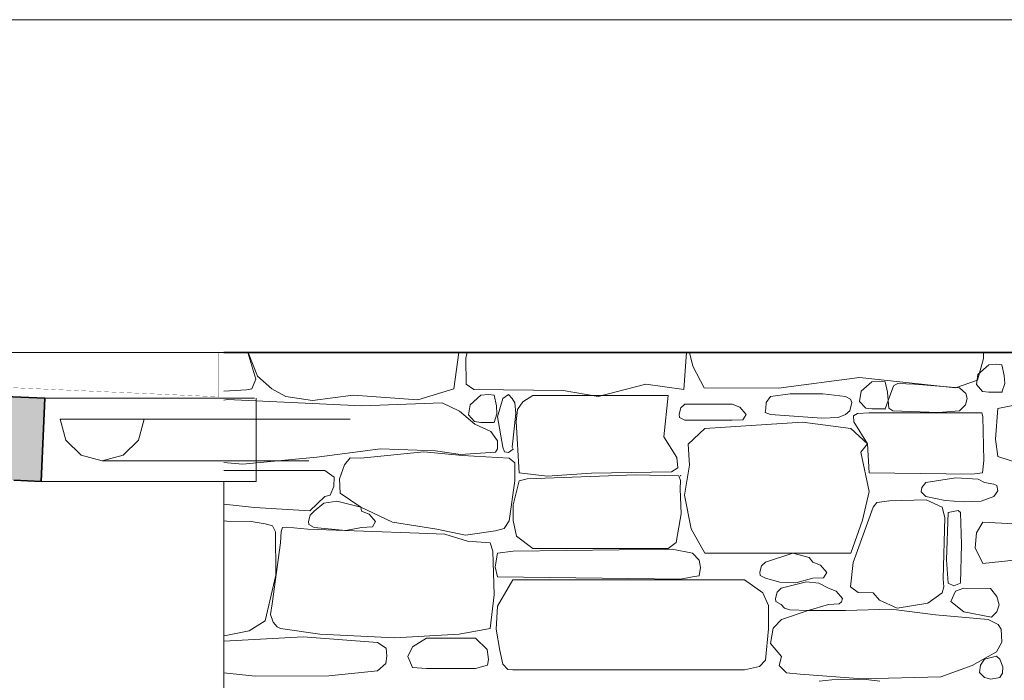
# Model space of a CAD drawing. Header units: millimetres. Extents: x -25516 to 3801, y -6942 to 11332.
# Tile 6 of 33: x -21466 to -19098, y 2392 to 3980. Entities that reach past the tile are written whole.
import ezdxf

# ---------------------------------------------------------------- set-up
doc = ezdxf.new("R2010")
doc.units = ezdxf.units.MM
doc.header["$MEASUREMENT"] = 0
doc.linetypes.add('Wipeout_Contour', pattern=[1000, 0, -1000])
for name, color, linetype in [('POHLED ZÁPADNÍ_1_Bourané_Konstrukce - krov', 7, 'Continuous'), ('POHLED ZÁPADNÍ_1_Bourané_Konstrukce - nosné', 7, 'Continuous'), ('POHLED ZÁPADNÍ_1_Bourané_Konstrukce - střechy a skořepiny', 7, 'Continuous'), ('POHLED ZÁPADNÍ_1_Bourané_Výplně – Řezové', 7, 'Continuous'), ('POHLED ZÁPADNÍ_1_Konstrukce - krov', 7, 'Continuous'), ('POHLED ZÁPADNÍ_1_Konstrukce - nosné', 7, 'Continuous'), ('POHLED ZÁPADNÍ_1_Výplně - Povrchové', 7, 'Continuous')]:
    doc.layers.add(name, color=color, linetype=linetype)

# ---------------------------------------------------------------- blocks, each defined once
blk = doc.blocks.new('*X2', base_point=(-25798.9, -9432.9))
at = {"layer": 'POHLED ZÁPADNÍ_1_Výplně - Povrchové', "color": 253, "linetype": 'Continuous', "lineweight": 13}
for p, q in [((-20898.7, 3116.1), (-20917.5, 3180)), ((-20916.6, 3180), (-20894.6, 3123)), ((-20421.9, 3092.1), (-20410.4, 3180)), ((-20390, 3180), (-20393.4, 3165.9)), ((-19868.8, 3090.8), (-19862.3, 3180)), ((-19855.4, 3180), (-19847, 3146.9)), ((-19148.6, 3165.4), (-19148.3, 3180)), ((-20393.4, 3165.9), (-20392.8, 3103.4)), ((-19162.5, 3113.3), (-19148.6, 3165.4)), ((-19135.7, 3149.9), (-19161.7, 3127.2)), ((-19117.3, 3151.5), (-19135.7, 3149.9)), ((-19104, 3149.9), (-19117.3, 3151.5)), ((-19098.3, 3124.8), (-19104, 3149.9)), ((-19847, 3146.9), (-19819.9, 3094.7)), ((-19161.7, 3127.2), (-19165.4, 3102.7)), ((-20908.3, 3092.5), (-20898.7, 3116.1)), ((-20894.6, 3123), (-20860.2, 3092.1)), ((-20392.8, 3103.4), (-20373.7, 3090.8)), ((-20074.8, 3073.9), (-19960.1, 3104)), ((-19960.1, 3104), (-19868.8, 3090.8)), ((-19641.7, 3094.1), (-19446.3, 3119.9)), ((-19446.3, 3119.9), (-19215.9, 3094.8)), ((-19416.6, 3109.4), (-19442.6, 3086.8)), ((-19398.1, 3111), (-19416.6, 3109.4)), ((-19384.9, 3109.4), (-19398.1, 3111)), ((-19379.1, 3084.3), (-19384.9, 3109.4)), ((-19354.7, 3105.6), (-19364.3, 3100.1)), ((-19313.9, 3103.9), (-19354.7, 3105.6)), ((-19205.8, 3094.8), (-19313.9, 3103.9)), ((-19215.9, 3094.8), (-19162.5, 3113.3)), ((-19165.4, 3102.7), (-19150.7, 3086.4)), ((-19104, 3084.5), (-19097, 3105.2)), ((-19097, 3105.2), (-19098.3, 3124.8)), ((-20975.4, 3086.7), (-20920.6, 3090.2)), ((-20920.6, 3090.2), (-20908.3, 3092.5)), ((-20860.2, 3092.1), (-20825.9, 3074.2)), ((-20508.8, 3066.3), (-20421.9, 3092.1)), ((-20373.7, 3090.8), (-20159.1, 3088.7)), ((-20338.6, 3078.6), (-20357.1, 3077)), ((-20325.4, 3077), (-20338.6, 3078.6)), ((-20291.1, 3079), (-20304.5, 3069)), ((-20282.1, 3069), (-20291.1, 3079)), ((-20159.1, 3088.7), (-20074.8, 3073.9)), ((-19819.9, 3094.7), (-19641.7, 3094.1)), ((-19613, 3080.2), (-19660.2, 3073.9)), ((-19575.4, 3080.4), (-19613, 3080.2)), ((-19534.6, 3080.1), (-19575.4, 3080.4)), ((-19480, 3073.9), (-19534.6, 3080.1)), ((-19442.6, 3086.8), (-19446.3, 3062.2)), ((-19377.9, 3064.7), (-19379.1, 3084.3)), ((-19366.1, 3094.8), (-19377.9, 3064.7)), ((-19364.3, 3100.1), (-19366.1, 3094.8)), ((-19190.4, 3081.5), (-19205.8, 3094.8)), ((-19187.2, 3069.2), (-19190.4, 3081.5)), ((-19150.7, 3086.4), (-19135.7, 3084.5)), ((-19135.7, 3084.5), (-19104, 3084.5)), ((-20966.3, 3066.6), (-20975.4, 3064.9)), ((-20643.7, 3051.6), (-20966.3, 3066.6)), ((-20825.9, 3074.2), (-20762.1, 3064.7)), ((-20762.1, 3064.7), (-20664.5, 3077.3)), ((-20664.5, 3077.3), (-20508.8, 3066.3)), ((-20449.9, 3058.5), (-20643.7, 3051.6)), ((-20408.2, 3038.6), (-20449.9, 3058.5)), ((-20357.1, 3077), (-20383.1, 3054.4)), ((-20319.6, 3051.9), (-20325.4, 3077)), ((-20304.5, 3069), (-20317.5, 3025)), ((-20275.6, 3058.5), (-20282.1, 3069)), ((-20272.7, 3033.1), (-20275.6, 3058.5)), ((-20256.3, 3061.1), (-20269.4, 3042.6)), ((-20231.8, 3076.3), (-20256.3, 3061.1)), ((-19906.4, 3076.3), (-20231.8, 3076.3)), ((-19917.5, 2977), (-19906.4, 3076.3)), ((-19866.8, 3055.8), (-19876.3, 3046.6)), ((-19752.6, 3055.8), (-19866.8, 3055.8)), ((-19734.1, 3048.8), (-19752.6, 3055.8)), ((-19671.3, 3059.4), (-19671.8, 3045.5)), ((-19660.2, 3073.9), (-19671.3, 3059.4)), ((-19468.2, 3067.5), (-19480, 3073.9)), ((-19470.1, 3039.9), (-19464.8, 3059.8)), ((-19464.8, 3059.8), (-19468.2, 3067.5)), ((-19446.3, 3062.2), (-19431.6, 3046)), ((-19384.9, 3044), (-19377.9, 3064.7)), ((-19377.9, 3064.7), (-19376.3, 3045.7)), ((-19191.5, 3054.3), (-19187.2, 3069.2)), ((-20372, 3007.7), (-20408.2, 3038.6)), ((-20383.1, 3054.4), (-20386.8, 3029.8)), ((-20325.4, 3011.7), (-20318.4, 3032.3)), ((-20318.4, 3032.3), (-20319.6, 3051.9)), ((-20282.1, 2951.9), (-20272.7, 3033.1)), ((-20269.4, 3042.6), (-20272.4, 3014.2)), ((-19876.3, 3046.6), (-19880.3, 3031.3)), ((-19880.3, 3031.3), (-19879.3, 3023.9)), ((-19719.4, 3030.7), (-19734.1, 3048.8)), ((-19671.8, 3045.5), (-19673.5, 3035.6)), ((-19673.5, 3035.6), (-19660.2, 3030.7)), ((-19480, 3030.7), (-19470.1, 3039.9)), ((-19451, 3033.3), (-19461.3, 3027.9)), ((-19423.2, 3034.7), (-19451, 3033.3)), ((-19431.6, 3046), (-19416.6, 3044)), ((-19152.6, 3034.7), (-19423.2, 3034.7)), ((-19416.6, 3044), (-19384.9, 3044)), ((-19376.3, 3045.7), (-19366.1, 3039.9)), ((-19366.1, 3039.9), (-19257.5, 3035.2)), ((-19257.5, 3035.2), (-19205.8, 3039.9)), ((-19205.8, 3039.9), (-19191.5, 3054.3)), ((-19149.8, 3026.3), (-19152.6, 3034.7)), ((-19119.2, 2971.1), (-19114.1, 3045.5)), ((-19114.1, 3045.5), (-19077.4, 3052.5)), ((-20386.8, 3029.8), (-20372.1, 3013.6)), ((-20372.1, 3013.6), (-20357.1, 3011.7)), ((-20333.3, 2990.2), (-20372, 3007.7)), ((-20357.1, 3011.7), (-20325.4, 3011.7)), ((-20317.5, 3025), (-20304.5, 2951.9)), ((-20272.4, 3014.2), (-20265.2, 2890.4)), ((-19879.3, 3023.9), (-19866.8, 3016.9)), ((-19866.8, 3016.9), (-19752.6, 3016.9)), ((-19583.6, 3012.3), (-19818.6, 2997.1)), ((-19752.6, 3016.9), (-19726.9, 3017.8)), ((-19726.9, 3017.8), (-19719.4, 3030.7)), ((-19660.2, 3030.7), (-19537.3, 3021.7)), ((-19467.4, 2997.1), (-19583.6, 3012.3)), ((-19537.3, 3021.7), (-19497.9, 3023.3)), ((-19497.9, 3023.3), (-19480, 3030.7)), ((-19461.3, 3027.9), (-19460.5, 3013.2)), ((-19460.5, 3013.2), (-19427, 2960)), ((-19147.2, 2920.5), (-19149.8, 3026.3)), ((-20316.8, 2967.5), (-20333.3, 2990.2)), ((-19818.6, 2997.1), (-19858.2, 2959.5)), ((-19427, 2960), (-19467.4, 2997.1)), ((-20317.1, 2948.2), (-20316.8, 2967.5)), ((-19886.2, 2927), (-19917.5, 2977)), ((-19114.1, 2929.5), (-19119.2, 2971.1)), ((-20751.3, 2928), (-20598.9, 2948.5)), ((-20494, 2940.8), (-20645.7, 2925.8)), ((-20598.9, 2948.5), (-20466, 2943.2)), ((-20401.2, 2931.9), (-20494, 2940.8)), ((-20466, 2943.2), (-20406, 2934.7)), ((-20406, 2934.7), (-20322.2, 2940.3)), ((-20322.2, 2940.3), (-20317.1, 2948.2)), ((-20304.5, 2951.9), (-20300, 2941.1)), ((-20300, 2941.1), (-20290.7, 2939.7)), ((-20290.7, 2939.7), (-20279.5, 2947.2)), ((-20279.5, 2947.2), (-20282.1, 2951.9)), ((-19858.2, 2959.5), (-19855, 2909.3)), ((-19442.9, 2940.5), (-19427, 2960)), ((-19423.4, 2846), (-19442.9, 2940.5)), ((-19427, 2960), (-19423.2, 2890.8)), ((-20975.4, 2915.6), (-20930.1, 2911.1)), ((-20930.1, 2911.1), (-20751.3, 2928)), ((-20671.3, 2926.7), (-20684.8, 2909.9)), ((-20645.7, 2925.8), (-20671.3, 2926.7)), ((-20289.2, 2925.8), (-20401.2, 2931.9)), ((-20275.6, 2914.5), (-20289.2, 2925.8)), ((-20275.6, 2901), (-20275.6, 2914.5)), ((-19883.4, 2902.6), (-19886.2, 2927)), ((-19150.4, 2890.8), (-19147.2, 2920.5)), ((-19114.1, 2929.5), (-19061.9, 2913)), ((-20732.1, 2896.1), (-20975.4, 2896.1)), ((-20709.9, 2880.1), (-20732.1, 2896.1)), ((-20684.8, 2909.9), (-20697.1, 2876.1)), ((-20275.4, 2871), (-20275.6, 2901)), ((-20265.2, 2890.4), (-20197.4, 2882.5)), ((-20197.4, 2882.5), (-20090.9, 2889.7)), ((-20090.9, 2889.7), (-19898.5, 2893.2)), ((-19898.5, 2893.2), (-19883.4, 2902.6)), ((-19855, 2909.3), (-19867.2, 2837)), ((-19423.2, 2890.8), (-19176.6, 2887.6)), ((-19176.6, 2887.6), (-19150.4, 2890.8)), ((-20710.6, 2857.7), (-20709.9, 2880.1)), ((-20697.1, 2876.1), (-20695.2, 2841.5)), ((-20289.2, 2775.3), (-20275.4, 2871)), ((-20265.2, 2871), (-20279.8, 2813.7)), ((-20265.2, 2871), (-20245.6, 2876)), ((-20245.6, 2876), (-19985.3, 2886.1)), ((-19985.3, 2886.1), (-19881.1, 2883.3)), ((-19876.9, 2871.8), (-19881.1, 2883.3)), ((-19877.5, 2851.9), (-19876.9, 2871.8)), ((-19287.2, 2867), (-19296.6, 2854.9)), ((-19214.7, 2878.2), (-19287.2, 2867)), ((-19161.2, 2875.3), (-19214.7, 2878.2)), ((-19146.1, 2867), (-19161.2, 2875.3)), ((-19123.8, 2863.4), (-19146.1, 2867)), ((-20719.8, 2837.2), (-20710.6, 2857.7)), ((-19875.1, 2792.1), (-19877.5, 2851.9)), ((-19438.9, 2776.4), (-19423.4, 2846)), ((-19296.6, 2854.9), (-19297.8, 2845.2)), ((-19297.8, 2845.2), (-19287.2, 2833.4)), ((-19116.1, 2860.1), (-19123.8, 2863.4)), ((-19123.5, 2833.4), (-19113.5, 2847.5)), ((-19113.5, 2847.5), (-19116.1, 2860.1)), ((-20768.5, 2799.5), (-20732.1, 2833.4)), ((-20703.2, 2822.8), (-20735.2, 2817.5)), ((-20732.1, 2833.4), (-20719.8, 2837.2)), ((-20645.7, 2808), (-20703.2, 2822.8)), ((-20695.2, 2841.5), (-20645.7, 2808)), ((-19867.2, 2837), (-19851.5, 2755.6)), ((-19405.1, 2819.5), (-19414, 2807.6)), ((-19374.5, 2823.1), (-19405.1, 2819.5)), ((-19285.9, 2825.6), (-19374.5, 2823.1)), ((-19287.2, 2833.4), (-19240.2, 2824.1)), ((-19247.6, 2807.6), (-19285.9, 2825.6)), ((-19240.2, 2824.1), (-19197.2, 2821)), ((-19197.2, 2821), (-19153.8, 2822.8)), ((-19153.8, 2822.8), (-19123.5, 2833.4)), ((-20975.4, 2815.2), (-20901.6, 2807.5)), ((-20901.6, 2807.5), (-20768.5, 2799.5)), ((-20758.1, 2798.4), (-20767.6, 2789.1)), ((-20735.2, 2817.5), (-20758.1, 2798.4)), ((-20645.7, 2808), (-20569.8, 2771.6)), ((-20643.9, 2798.4), (-20645.7, 2808)), ((-20625.5, 2791.4), (-20643.9, 2798.4)), ((-20279.8, 2813.7), (-20279.5, 2776.2)), ((-19414, 2807.6), (-19461.5, 2674.9)), ((-19241.6, 2782.8), (-19247.6, 2807.6)), ((-19232.9, 2794.8), (-19237.6, 2681.6)), ((-19209.3, 2800.1), (-19232.9, 2794.8)), ((-19203.7, 2794.8), (-19209.3, 2800.1)), ((-19200.9, 2718.3), (-19203.7, 2794.8)), ((-20968.2, 2774.3), (-20975.4, 2775.2)), ((-20909.6, 2773.6), (-20968.2, 2774.3)), ((-20876, 2768), (-20909.6, 2773.6)), ((-20767.6, 2789.1), (-20771.7, 2773.8)), ((-20771.7, 2773.8), (-20770.7, 2766.4)), ((-20610.8, 2773.2), (-20625.5, 2791.4)), ((-20618.2, 2760.3), (-20610.8, 2773.2)), ((-20569.8, 2771.6), (-20462.8, 2755.3)), ((-20300.8, 2756.8), (-20289.2, 2775.3)), ((-20279.5, 2776.2), (-20271.4, 2737.9)), ((-19883.8, 2746.6), (-19875.1, 2792.1)), ((-19467.4, 2697.4), (-19438.9, 2776.4)), ((-19245.4, 2635.8), (-19241.6, 2782.8)), ((-19150, 2771.6), (-19164.7, 2746)), ((-18973.5, 2763), (-19150, 2771.6)), ((-20858.1, 2762.7), (-20876, 2768)), ((-20851.3, 2748.9), (-20858.1, 2762.7)), ((-20850.5, 2644.4), (-20851.3, 2748.9)), ((-20837.6, 2749.5), (-20839.1, 2722.5)), ((-20834.5, 2759.3), (-20837.6, 2749.5)), ((-20823.8, 2759.6), (-20834.5, 2759.3)), ((-20773.4, 2755.1), (-20823.8, 2759.6)), ((-20505.8, 2745.4), (-20773.4, 2755.1)), ((-20770.7, 2766.4), (-20758.1, 2759.4)), ((-20758.1, 2759.4), (-20682.1, 2751.9)), ((-20682.1, 2751.9), (-20643.9, 2759.4)), ((-20643.9, 2759.4), (-20618.2, 2760.3)), ((-20462.8, 2755.3), (-20394.1, 2740.3)), ((-20394.1, 2740.3), (-20321.7, 2751)), ((-20321.7, 2751), (-20300.8, 2756.8)), ((-19851.5, 2755.6), (-19818.6, 2697.4)), ((-20443.5, 2742.9), (-20505.8, 2745.4)), ((-20389, 2726.6), (-20443.5, 2742.9)), ((-20334.8, 2722.5), (-20389, 2726.6)), ((-20271.4, 2737.9), (-20231.8, 2708.6)), ((-19906.4, 2708.6), (-19887.2, 2723.4)), ((-19887.2, 2723.4), (-19883.8, 2746.6)), ((-19164.7, 2746), (-19168, 2710.1)), ((-20839.1, 2722.5), (-20859.4, 2575.3)), ((-20328.6, 2702.5), (-20334.8, 2722.5)), ((-20325.4, 2597.3), (-20328.6, 2702.5)), ((-20279.3, 2702.5), (-20316.9, 2697.4)), ((-19897.4, 2706.9), (-20279.3, 2702.5)), ((-20231.8, 2708.6), (-19906.4, 2708.6)), ((-19848.3, 2697.4), (-19897.4, 2706.9)), ((-19203.7, 2625), (-19200.9, 2718.3)), ((-19168, 2710.1), (-19150, 2672.2)), ((-20316.9, 2697.4), (-20322.6, 2664.4)), ((-19831.8, 2680.3), (-19848.3, 2697.4)), ((-19828.6, 2663), (-19831.8, 2680.3)), ((-19818.6, 2697.4), (-19467.4, 2697.4)), ((-19607.2, 2697.3), (-19672.7, 2675.9)), ((-19567.5, 2686.9), (-19607.2, 2697.3)), ((-19558.5, 2675.9), (-19567.5, 2686.9)), ((-19237.6, 2681.6), (-19232.9, 2625)), ((-19150, 2672.2), (-19066.9, 2681.5)), ((-20322.6, 2664.4), (-20316.9, 2640.4)), ((-19831.8, 2642.7), (-19828.6, 2663)), ((-19682.2, 2666.7), (-19686.3, 2651.4)), ((-19672.7, 2675.9), (-19682.2, 2666.7)), ((-19540.1, 2668.9), (-19558.5, 2675.9)), ((-19525.4, 2650.8), (-19540.1, 2668.9)), ((-19461.5, 2674.9), (-19468.1, 2616.5)), ((-20876, 2534.4), (-20850.5, 2644.4)), ((-20280, 2633.4), (-20317.1, 2569.8)), ((-20316.9, 2640.4), (-19877, 2635.1)), ((-19722.9, 2633.4), (-20280, 2633.4)), ((-19877, 2635.1), (-19848.3, 2640.4)), ((-19848.3, 2640.4), (-19831.8, 2642.7)), ((-19678.8, 2602), (-19722.9, 2633.4)), ((-19686.3, 2651.4), (-19685.3, 2643.9)), ((-19685.3, 2643.9), (-19672.7, 2637)), ((-19672.7, 2637), (-19637.9, 2627.5)), ((-19599.9, 2626.1), (-19558.5, 2637)), ((-19558.5, 2637), (-19532.8, 2637.9)), ((-19532.8, 2637.9), (-19525.4, 2650.8)), ((-19243.4, 2616.1), (-19245.4, 2635.8)), ((-19635.1, 2613.2), (-19644.6, 2604)), ((-19637.9, 2627.5), (-19599.9, 2626.1)), ((-19573.8, 2628.1), (-19635.1, 2613.2)), ((-19544.6, 2624.9), (-19573.8, 2628.1)), ((-19520.9, 2613.2), (-19544.6, 2624.9)), ((-19502.4, 2606.2), (-19520.9, 2613.2)), ((-19487.7, 2588.1), (-19502.4, 2606.2)), ((-19468.1, 2616.5), (-19449.6, 2603)), ((-19247.6, 2601.7), (-19243.4, 2616.1)), ((-19232.9, 2625), (-19219.6, 2618.8)), ((-19216, 2606.1), (-19226.9, 2581.5)), ((-19219.6, 2618.8), (-19203.7, 2625)), ((-19195.5, 2613.1), (-19216, 2606.1)), ((-19131.6, 2612.1), (-19195.5, 2613.1)), ((-19116.3, 2593.1), (-19131.6, 2612.1)), ((-20334.8, 2515.9), (-20325.4, 2597.3)), ((-19665.7, 2571.6), (-19678.8, 2602)), ((-19644.6, 2604), (-19648.6, 2588.7)), ((-19648.6, 2588.7), (-19647.6, 2581.2)), ((-19490, 2580.4), (-19487.7, 2588.1)), ((-19449.6, 2603), (-19414, 2601.7)), ((-19414, 2601.7), (-19398.7, 2584)), ((-19398.7, 2584), (-19355.7, 2565.2)), ((-19282.4, 2577.5), (-19247.6, 2601.7)), ((-19226.9, 2581.5), (-19195.5, 2556.2)), ((-19110.8, 2573), (-19116.3, 2593.1)), ((-20859.4, 2575.3), (-20862.9, 2550.1)), ((-20317.1, 2569.8), (-20320.1, 2515)), ((-19665.5, 2515.8), (-19665.7, 2571.6)), ((-19647.6, 2581.2), (-19635.1, 2574.3)), ((-19635.1, 2574.3), (-19626.9, 2565.5)), ((-19569.8, 2559.3), (-19634.4, 2537.7)), ((-19626.9, 2565.5), (-19613.8, 2561.5)), ((-19613.8, 2561.5), (-19569.8, 2559.3)), ((-19569.8, 2559.3), (-19520.9, 2574.3)), ((-19480, 2559.5), (-19569.8, 2559.3)), ((-19520.9, 2574.3), (-19495.2, 2575.2)), ((-19495.2, 2575.2), (-19490, 2580.4)), ((-19370.2, 2562.7), (-19480, 2559.5)), ((-19263.5, 2549.5), (-19370.2, 2562.7)), ((-19355.7, 2565.2), (-19282.4, 2577.5)), ((-19116.3, 2556.2), (-19110.8, 2573)), ((-20914.3, 2510.7), (-20876, 2534.4)), ((-20862.9, 2550.1), (-20856.4, 2531.1)), ((-19634.4, 2537.7), (-19654, 2517.4)), ((-19137.4, 2537.7), (-19263.5, 2549.5)), ((-19195.5, 2556.2), (-19129.3, 2543.7)), ((-19112.9, 2525.7), (-19137.4, 2537.7)), ((-19129.3, 2543.7), (-19116.3, 2556.2)), ((-20970.9, 2499.5), (-20914.3, 2510.7)), ((-20856.4, 2531.1), (-20847.4, 2520)), ((-20847.4, 2520), (-20839.1, 2515.9)), ((-20839.1, 2515.9), (-20744.3, 2502.6)), ((-20409.7, 2502.9), (-20334.8, 2515.9)), ((-20320.1, 2515), (-20311.7, 2463)), ((-19672.9, 2440.5), (-19665.5, 2515.8)), ((-19654, 2517.4), (-19660.2, 2480.5)), ((-19105.8, 2514.4), (-19112.9, 2525.7)), ((-19104.4, 2483.5), (-19105.8, 2514.4)), ((-20975.4, 2500.2), (-20970.9, 2499.5)), ((-20784.8, 2496.5), (-20975.4, 2485.4)), ((-20606.1, 2482.9), (-20784.8, 2496.5)), ((-20744.3, 2502.6), (-20564.4, 2494.1)), ((-20564.4, 2494.1), (-20409.7, 2502.9)), ((-20487.9, 2492.8), (-20522, 2472.5)), ((-20370.4, 2492.8), (-20487.9, 2492.8)), ((-20341.7, 2465.6), (-20370.4, 2492.8)), ((-20584.7, 2468.6), (-20606.1, 2482.9)), ((-20583.7, 2449.7), (-20584.7, 2468.6)), ((-20522, 2472.5), (-20532.5, 2449.2)), ((-20338.9, 2441.7), (-20341.7, 2465.6)), ((-20311.7, 2463), (-20304, 2430.1)), ((-19660.2, 2480.5), (-19634.4, 2448.6)), ((-19117.1, 2460.4), (-19104.4, 2483.5)), ((-20585.7, 2431.8), (-20583.7, 2449.7)), ((-20532.5, 2449.2), (-20521.5, 2422.5)), ((-20341.1, 2428.2), (-20338.9, 2441.7)), ((-19687.4, 2424.6), (-19672.9, 2440.5)), ((-19634.4, 2448.6), (-19639.5, 2427.4)), ((-19175.5, 2427.4), (-19137.4, 2448.6)), ((-19145.7, 2442.6), (-19155.3, 2427.8)), ((-19116.8, 2449.9), (-19145.7, 2442.6)), ((-19137.4, 2448.6), (-19117.1, 2460.4)), ((-19108.6, 2442.6), (-19116.8, 2449.9)), ((-19101.9, 2424), (-19108.6, 2442.6)), ((-20606.1, 2414.2), (-20585.7, 2431.8)), ((-20521.5, 2422.5), (-20487.9, 2420.2)), ((-20487.9, 2420.2), (-20370.4, 2420.2)), ((-20370.4, 2420.2), (-20341.1, 2428.2)), ((-20304, 2430.1), (-20292.2, 2417.3)), ((-20292.2, 2417.3), (-20280, 2416.9)), ((-20280, 2416.9), (-19722.9, 2416.9)), ((-19722.9, 2416.9), (-19687.4, 2424.6)), ((-19639.5, 2427.4), (-19622, 2409.7)), ((-19250.6, 2399.8), (-19175.5, 2427.4)), ((-19155.3, 2427.8), (-19158.1, 2410.2)), ((-19102.9, 2409.1), (-19101.9, 2424)), ((-20975.4, 2409.8), (-20900, 2401.9)), ((-20900, 2401.9), (-20722.5, 2402.1)), ((-20722.5, 2402.1), (-20606.1, 2414.2)), ((-19622, 2409.7), (-19589.1, 2406.8)), ((-19589.1, 2406.8), (-19439.3, 2395.2)), ((-19497.8, 2394.6), (-19543.9, 2389.7)), ((-19430.8, 2393.4), (-19497.8, 2394.6)), ((-19439.3, 2395.2), (-19250.6, 2399.8)), ((-19397.2, 2389.7), (-19430.8, 2393.4)), ((-19158.1, 2410.2), (-19145.7, 2398.3)), ((-19145.7, 2398.3), (-19130.5, 2394.6)), ((-19130.5, 2394.6), (-19108.6, 2398.3)), ((-19108.6, 2398.3), (-19102.9, 2409.1))]:
    blk.add_line(p, q, dxfattribs=at)
for p in [(-19104, 3084.5), (-19384.9, 3044), (-20325.4, 3011.7), (-19876.3, 2883.4)]:
    blk.add_point(p, dxfattribs=at)

msp = doc.modelspace()

# ---------------------------------------------------------------- linework, layer by layer
at = {"layer": 'POHLED ZÁPADNÍ_1_Bourané_Konstrukce - krov', "color": 42, "linetype": 'Continuous', "lineweight": 13, "true_color": 0xe4ad2c}
for p, q in [((-21368.7, 3019.4), (-21167.3, 3019.4)), ((-21368.7, 3019.4), (-21355.2, 2969.4)), ((-21180.8, 2969.4), (-21167.3, 3019.4)), ((-21355.2, 2969.4), (-21318.3, 2932.8)), ((-21217.7, 2932.8), (-21180.8, 2969.4)), ((-21318.3, 2932.8), (-21268, 2919.4)), ((-21268, 2919.4), (-21217.7, 2932.8))]:
    msp.add_line(p, q, dxfattribs=at)
at = {"layer": 'POHLED ZÁPADNÍ_1_Bourané_Konstrukce - střechy a skořepiny', "color": 42, "linetype": 'Continuous', "lineweight": 35, "true_color": 0xe4ad2c}
for p in [(-21406, 3069.7), (-21480.5, 2872.9)]:
    msp.add_line(p, (-21414.7, 2870), dxfattribs=at)

# ---------------------------------------------------------------- wipeouts: each hides what was drawn before it
at = {"color": 254, "linetype": 'Wipeout_Contour', "lineweight": 0, "ltscale": 299864.801757}
msp.add_wipeout([(-10999.7, 3180), (-20988.7, 3180), (-20988.7, 3073.5), (-20901.5, 3069.7), (-20903.6, 3019.4), (-20671.3, 3019.4), (-20684.7, 2969.4), (-20721.2, 2932.8), (-20771.1, 2919.4), (-20908, 2919.4), (-20910.2, 2870), (-20978.6, 2870), (-20978.6, 433.7), (-12634.7, 441.7), (-12006.7, 450), (-10999.7, 450)], dxfattribs=at).dxf.layer = 'POHLED ZÁPADNÍ_1_Výplně - Povrchové'

# ---------------------------------------------------------------- next in the draw order: linework, layer by layer
at = {"layer": 'POHLED ZÁPADNÍ_1_Bourané_Konstrukce - krov', "color": 42, "linetype": 'Continuous', "lineweight": 13, "true_color": 0xe4ad2c}
for p, q in [((-21167.3, 3019.4), (-20671.3, 3019.4)), ((-21268, 2919.4), (-20771.1, 2919.4))]:
    msp.add_line(p, q, dxfattribs=at)
at = {"layer": 'POHLED ZÁPADNÍ_1_Bourané_Konstrukce - nosné', "color": 42, "linetype": 'Continuous', "lineweight": 13, "true_color": 0xe4ad2c}
for p, q in [((-20897.4, 3069.7), (-20897.4, 2869.7)), ((-20897.4, 2869.7), (-20975.4, 2869.7)), ((-20975.4, 2869.7), (-20975.4, 394.7))]:
    msp.add_line(p, q, dxfattribs=at)
at = {"layer": 'POHLED ZÁPADNÍ_1_Bourané_Konstrukce - střechy a skořepiny', "color": 42, "linetype": 'Continuous', "lineweight": 20, "true_color": 0xe4ad2c}
for p, q in [((-21406, 3069.7), (-20901.5, 3069.7)), ((-21414.7, 2870), (-20910.2, 2870))]:
    msp.add_line(p, q, dxfattribs=at)

# ---------------------------------------------------------------- next in the draw order: wipeouts: each hides what was drawn before it
at = {"color": 254, "linetype": 'Wipeout_Contour', "lineweight": 0, "ltscale": 119818.770606}
msp.add_wipeout([(-24100.8, 3210.5), (-24099.9, 3210.5), (-23406.9, 3180), (-10997.8, 3180), (-10997.8, 3980), (-24100.8, 3980)], dxfattribs=at).dxf.layer = 'POHLED ZÁPADNÍ_1_Výplně - Povrchové'

# ---------------------------------------------------------------- next in the draw order: hatches: boundary and pattern name
at = {"layer": 'POHLED ZÁPADNÍ_1_Bourané_Výplně – Řezové', "linetype": 'Continuous', "lineweight": 0, "true_color": 0xd8d8cb}
msp.add_hatch(color=254, dxfattribs=at).paths.add_polyline_path([(-24662.4, 3010.8), (-21414.7, 2870), (-21406, 3069.7), (-24653.7, 3210.5)])

# ---------------------------------------------------------------- next in the draw order: linework, layer by layer
at = {"layer": 'POHLED ZÁPADNÍ_1_Bourané_Konstrukce - střechy a skořepiny', "color": 42, "linetype": 'Continuous', "lineweight": 35, "true_color": 0xe4ad2c}
msp.add_line((-24653.7, 3210.5), (-21406, 3069.7), dxfattribs=at)
at = {"layer": 'POHLED ZÁPADNÍ_1_Bourané_Konstrukce - střechy a skořepiny', "color": 42, "linetype": 'Continuous', "lineweight": 20, "true_color": 0xe4ad2c}
msp.add_line((-20988.7, 3073.7), (-24099.9, 3210.5), dxfattribs=at)
at = {"layer": 'POHLED ZÁPADNÍ_1_Konstrukce - krov', "color": 7, "linetype": 'Continuous', "lineweight": 35}
msp.add_line((-20975.4, 3180), (-11148.4, 3180), dxfattribs=at)
at = {"layer": 'POHLED ZÁPADNÍ_1_Konstrukce - nosné', "color": 251, "linetype": 'Continuous', "lineweight": 20, "true_color": 0x6a6a6a}
for p, q in [((-10997.8, 3980), (-24100.8, 3980)), ((-10999.7, 3180), (-20988.7, 3180)), ((-20988.7, 3073.5), (-20988.7, 3180))]:
    msp.add_line(p, q, dxfattribs=at)

# ---------------------------------------------------------------- next in the draw order: block references
at = {"layer": 'POHLED ZÁPADNÍ_1_Konstrukce - krov', "color": 9, "linetype": 'Continuous', "lineweight": 13}
msp.add_blockref('*X2', (-25798.9, -9432.9), dxfattribs=at)

# ---------------------------------------------------------------- next in the draw order: wipeouts: each hides what was drawn before it
at = {"color": 254, "linetype": 'Wipeout_Contour', "lineweight": 0, "ltscale": 66063.226635}
msp.add_wipeout([(-23406.9, 3180), (-20988.7, 3073.7), (-20988.7, 3180)], dxfattribs=at).dxf.layer = 'POHLED ZÁPADNÍ_1_Výplně - Povrchové'

# ---------------------------------------------------------------- next in the draw order: linework, layer by layer
at = {"layer": 'POHLED ZÁPADNÍ_1_Konstrukce - nosné', "color": 251, "linetype": 'Continuous', "lineweight": 20, "true_color": 0x6a6a6a}
msp.add_line((-23406.9, 3180), (-20988.7, 3180), dxfattribs=at)

doc.saveas('drawing.dxf')
